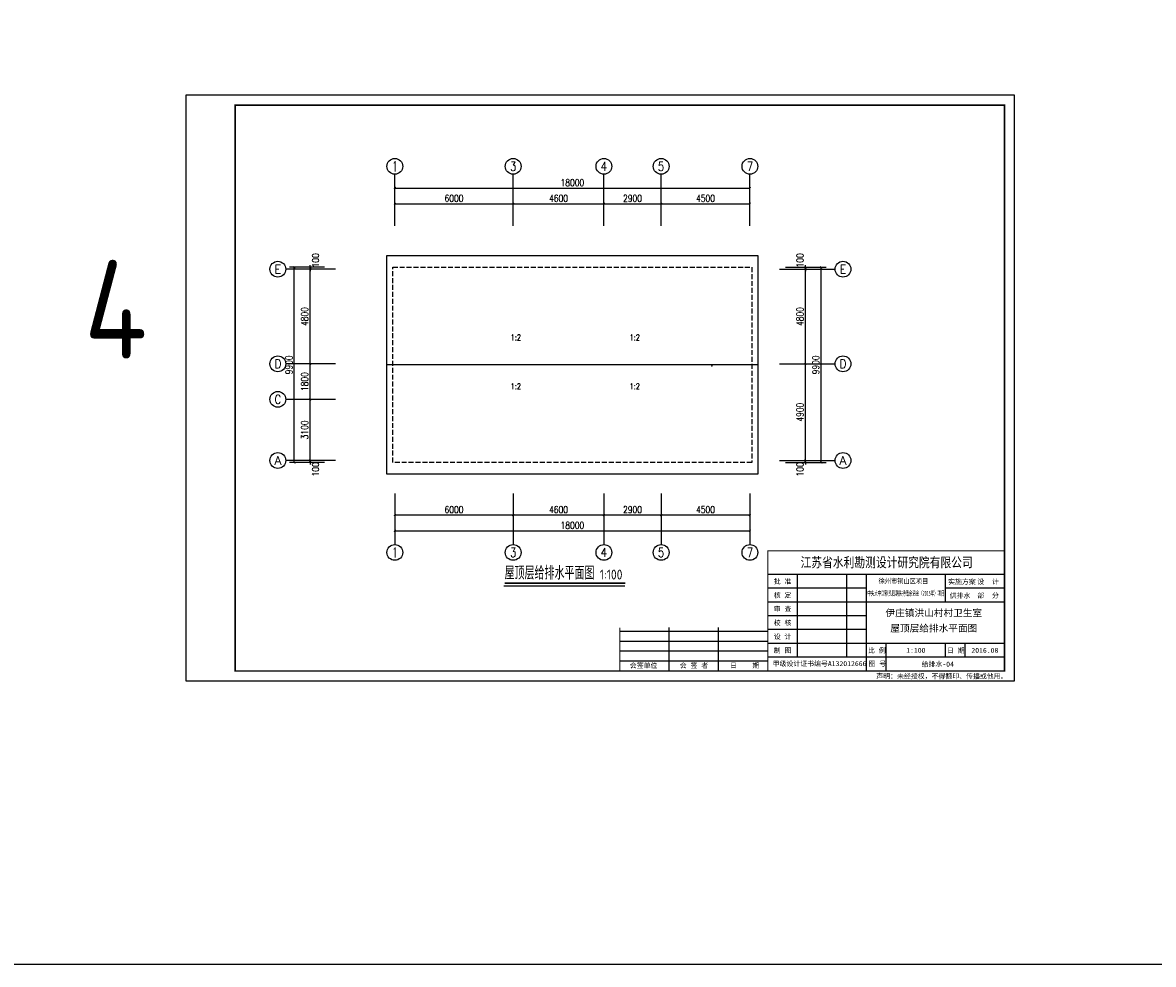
# Model space of a CAD drawing. Extents: x 226380 to 464333, y 46030 to 167786.
# Tile 1 of 8: x 283694 to 341008, y 46030 to 93789. Entities that reach past the tile are written whole.
import ezdxf
from ezdxf.enums import TextEntityAlignment as Align

# ---------------------------------------------------------------- set-up
doc = ezdxf.new("R2010")
doc.units = 0
doc.header["$LTSCALE"] = 1000
doc.header["$MEASUREMENT"] = 0
doc.linetypes.add('DASH', pattern=[0.35, 0.25, -0.1])
for name, color, linetype in [('AXIS', 3, 'Continuous'), ('AXIS_TEXT', 7, 'Continuous'), ('DIM_LEAD', 3, 'Continuous'), ('DIM_SYMB', 3, 'Continuous'), ('PUB_TEXT', 7, 'Continuous'), ('剖面', 8, 'Continuous'), ('图框', 7, 'Continuous')]:
    doc.layers.add(name, color=color, linetype=linetype)
doc.styles.add('_TCH_AXIS', font='COMPLEX', dxfattribs={"bigfont": 'GBCBIG'})
doc.styles.add('_TCH_DIM', font='SIMPLEX', dxfattribs={"bigfont": 'GBCBIG'})
doc.styles.add('_TCH_WINDOW', font='SIMPLEX', dxfattribs={"bigfont": 'GBCBIG'})
doc.styles.add('COMPLEX', font='COMPLEX')
doc.styles.add('DIM_FONT', font='simplex.shx', dxfattribs={"width": 0.8})
doc.styles.add('ST', font='SimSun.ttf', dxfattribs={"height": 7})
doc.styles.get("Standard").update_dxf_attribs({"font": 'gbenor.shx', "bigfont": 'gbcbig.shx'})
doc.dimstyles.new('_TCH_ARCH&&100', dxfattribs={"dimtxt": 350, "dimasz": 100, "dimexe": 250, "dimexo": 300, "dimgap": 100, "dimtad": 1, "dimdec": 0, "dimzin": 0, "dimdsep": 46, "dimtxsty": 'DIM_FONT', "dimblk": 'ARCHTICK', "dimcen": 0.09, "dimclrt": 7, "dimazin": 2, "dimtfac": 1, "dimtdec": 0, "dimtix": 1, "dimtmove": 2, "dimatfit": 3, "dimfxl": 0, "dimtolj": 1, "dimtzin": 0, "dimarcsym": 0})

# ---------------------------------------------------------------- blocks, each defined once
blk = doc.blocks.new('_ArchTick')
at = {"color": 0, "linetype": 'ByBlock', "const_width": 0.4}
blk.add_lwpolyline([(-0.5, -0.5), (0.5, 0.5)], dxfattribs=at)
blk = doc.blocks.new('*D102')
at = {"layer": 'AXIS', "color": 0, "lineweight": -2, "transparency": 16777216}
for p, q in [((298266, 71583), (298266, 71683)), ((298993, 71583), (298016, 71583)), ((298993, 71483), (298016, 71483)), ((298266, 71483), (298266, 71583)), ((298266, 71483), (298266, 71383))]:
    blk.add_line(p, q, dxfattribs=at)
at = {"layer": 'Defpoints', "color": 0, "transparency": 16777216}
for p in [(298266, 71583), (299293, 71583), (299293, 71483)]:
    blk.add_point(p, dxfattribs=at)
at = {"layer": 'AXIS', "color": 0, "lineweight": -2, "transparency": 16777216, "xscale": 100, "yscale": 100, "zscale": 100}
for p, rotation in [((298266, 71583), 270), ((298266, 71483), 90)]:
    blk.add_blockref('_ArchTick', p, dxfattribs=dict(at, rotation=rotation))
at = {"layer": 'AXIS', "color": 7, "transparency": 16777216, "insert": (298541, 71133), "char_height": 350, "attachment_point": 5, "rotation": 90, "style": 'DIM_FONT'}
blk.add_mtext('\\A1;100', dxfattribs=at)
blk = doc.blocks.new('*D103')
at = {"layer": 'AXIS', "color": 0, "lineweight": -2, "transparency": 16777216}
for p, q in [((298993, 74683), (298016, 74683)), ((298266, 71583), (298266, 74683)), ((298993, 71583), (298016, 71583))]:
    blk.add_line(p, q, dxfattribs=at)
at = {"layer": 'Defpoints', "color": 0, "transparency": 16777216}
for p in [(298266, 74683), (299293, 74683), (299293, 71583)]:
    blk.add_point(p, dxfattribs=at)
at = {"layer": 'AXIS', "color": 0, "lineweight": -2, "transparency": 16777216, "xscale": 100, "yscale": 100, "zscale": 100}
for p, rotation in [((298266, 74683), 90), ((298266, 71583), 270)]:
    blk.add_blockref('_ArchTick', p, dxfattribs=dict(at, rotation=rotation))
at = {"layer": 'AXIS', "color": 7, "transparency": 16777216, "insert": (297991, 73133), "char_height": 350, "attachment_point": 5, "rotation": 90, "style": 'DIM_FONT'}
blk.add_mtext('\\A1;3100', dxfattribs=at)
blk = doc.blocks.new('*D104')
at = {"layer": 'AXIS', "color": 0, "lineweight": -2, "transparency": 16777216}
for p, q in [((298993, 76483), (298016, 76483)), ((298266, 74683), (298266, 76483)), ((298993, 74683), (298016, 74683))]:
    blk.add_line(p, q, dxfattribs=at)
at = {"layer": 'Defpoints', "color": 0, "transparency": 16777216}
for p in [(298266, 76483), (299293, 76483), (299293, 74683)]:
    blk.add_point(p, dxfattribs=at)
at = {"layer": 'AXIS', "color": 0, "lineweight": -2, "transparency": 16777216, "xscale": 100, "yscale": 100, "zscale": 100}
for p, rotation in [((298266, 76483), 90), ((298266, 74683), 270)]:
    blk.add_blockref('_ArchTick', p, dxfattribs=dict(at, rotation=rotation))
at = {"layer": 'AXIS', "color": 7, "transparency": 16777216, "insert": (297991, 75583), "char_height": 350, "attachment_point": 5, "rotation": 90, "style": 'DIM_FONT'}
blk.add_mtext('\\A1;1800', dxfattribs=at)
blk = doc.blocks.new('*D105')
at = {"layer": 'AXIS', "color": 0, "lineweight": -2, "transparency": 16777216}
for p, q in [((298993, 81283), (298016, 81283)), ((298266, 76483), (298266, 81283)), ((298993, 76483), (298016, 76483))]:
    blk.add_line(p, q, dxfattribs=at)
at = {"layer": 'Defpoints', "color": 0, "transparency": 16777216}
for p in [(298266, 81283), (299293, 81283), (299293, 76483)]:
    blk.add_point(p, dxfattribs=at)
at = {"layer": 'AXIS', "color": 0, "lineweight": -2, "transparency": 16777216, "xscale": 100, "yscale": 100, "zscale": 100}
for p, rotation in [((298266, 81283), 90), ((298266, 76483), 270)]:
    blk.add_blockref('_ArchTick', p, dxfattribs=dict(at, rotation=rotation))
at = {"layer": 'AXIS', "color": 7, "transparency": 16777216, "insert": (297991, 78883), "char_height": 350, "attachment_point": 5, "rotation": 90, "style": 'DIM_FONT'}
blk.add_mtext('\\A1;4800', dxfattribs=at)
blk = doc.blocks.new('*D106')
at = {"layer": 'AXIS', "color": 0, "lineweight": -2, "transparency": 16777216}
for p, q in [((298266, 81383), (298266, 81483)), ((298993, 81383), (298016, 81383)), ((298993, 81283), (298016, 81283)), ((298266, 81283), (298266, 81383)), ((298266, 81283), (298266, 81183))]:
    blk.add_line(p, q, dxfattribs=at)
at = {"layer": 'Defpoints', "color": 0, "transparency": 16777216}
for p in [(298266, 81383), (299293, 81383), (299293, 81283)]:
    blk.add_point(p, dxfattribs=at)
at = {"layer": 'AXIS', "color": 0, "lineweight": -2, "transparency": 16777216, "xscale": 100, "yscale": 100, "zscale": 100}
for p, rotation in [((298266, 81383), 270), ((298266, 81283), 90)]:
    blk.add_blockref('_ArchTick', p, dxfattribs=dict(at, rotation=rotation))
at = {"layer": 'AXIS', "color": 7, "transparency": 16777216, "insert": (298541, 81733), "char_height": 350, "attachment_point": 5, "rotation": 90, "style": 'DIM_FONT'}
blk.add_mtext('\\A1;100', dxfattribs=at)
blk = doc.blocks.new('*D107')
at = {"layer": 'AXIS', "color": 0, "lineweight": -2, "transparency": 16777216}
for p, q in [((298993, 81383), (297216, 81383)), ((297466, 71483), (297466, 81383)), ((298993, 71483), (297216, 71483))]:
    blk.add_line(p, q, dxfattribs=at)
at = {"layer": 'Defpoints', "color": 0, "transparency": 16777216}
for p in [(297466, 81383), (299293, 81383), (299293, 71483)]:
    blk.add_point(p, dxfattribs=at)
at = {"layer": 'AXIS', "color": 0, "lineweight": -2, "transparency": 16777216, "xscale": 100, "yscale": 100, "zscale": 100}
for p, rotation in [((297466, 81383), 90), ((297466, 71483), 270)]:
    blk.add_blockref('_ArchTick', p, dxfattribs=dict(at, rotation=rotation))
at = {"layer": 'AXIS', "color": 7, "transparency": 16777216, "insert": (297191, 76433), "char_height": 350, "attachment_point": 5, "rotation": 90, "style": 'DIM_FONT'}
blk.add_mtext('\\A1;9900', dxfattribs=at)
blk = doc.blocks.new('*D97')
at = {"layer": 'AXIS', "color": 0, "lineweight": -2, "transparency": 16777216}
for p, q in [((323373, 71583), (323373, 71683)), ((322358, 71583), (323623, 71583)), ((322358, 71483), (323623, 71483)), ((323373, 71483), (323373, 71583)), ((323373, 71483), (323373, 71383))]:
    blk.add_line(p, q, dxfattribs=at)
at = {"layer": 'Defpoints', "color": 0, "transparency": 16777216}
for p in [(322058, 71583), (322058, 71483), (323373, 71583)]:
    blk.add_point(p, dxfattribs=at)
at = {"layer": 'AXIS', "color": 0, "lineweight": -2, "transparency": 16777216, "xscale": 100, "yscale": 100, "zscale": 100}
for p, rotation in [((323373, 71583), 270), ((323373, 71483), 90)]:
    blk.add_blockref('_ArchTick', p, dxfattribs=dict(at, rotation=rotation))
at = {"layer": 'AXIS', "color": 7, "transparency": 16777216, "insert": (323098, 71133), "char_height": 350, "attachment_point": 5, "rotation": 90, "style": 'DIM_FONT'}
blk.add_mtext('\\A1;100', dxfattribs=at)
blk = doc.blocks.new('*D98')
at = {"layer": 'AXIS', "color": 0, "lineweight": -2, "transparency": 16777216}
for p, q in [((322358, 76483), (323623, 76483)), ((323373, 71583), (323373, 76483)), ((322358, 71583), (323623, 71583))]:
    blk.add_line(p, q, dxfattribs=at)
at = {"layer": 'Defpoints', "color": 0, "transparency": 16777216}
for p in [(322058, 76483), (323373, 76483), (322058, 71583)]:
    blk.add_point(p, dxfattribs=at)
at = {"layer": 'AXIS', "color": 0, "lineweight": -2, "transparency": 16777216, "xscale": 100, "yscale": 100, "zscale": 100}
for p, rotation in [((323373, 76483), 90), ((323373, 71583), 270)]:
    blk.add_blockref('_ArchTick', p, dxfattribs=dict(at, rotation=rotation))
at = {"layer": 'AXIS', "color": 7, "transparency": 16777216, "insert": (323098, 74033), "char_height": 350, "attachment_point": 5, "rotation": 90, "style": 'DIM_FONT'}
blk.add_mtext('\\A1;4900', dxfattribs=at)
blk = doc.blocks.new('*D99')
at = {"layer": 'AXIS', "color": 0, "lineweight": -2, "transparency": 16777216}
for p, q in [((322358, 81283), (323623, 81283)), ((323373, 76483), (323373, 81283)), ((322358, 76483), (323623, 76483))]:
    blk.add_line(p, q, dxfattribs=at)
at = {"layer": 'Defpoints', "color": 0, "transparency": 16777216}
for p in [(322058, 81283), (323373, 81283), (322058, 76483)]:
    blk.add_point(p, dxfattribs=at)
at = {"layer": 'AXIS', "color": 0, "lineweight": -2, "transparency": 16777216, "xscale": 100, "yscale": 100, "zscale": 100}
for p, rotation in [((323373, 81283), 90), ((323373, 76483), 270)]:
    blk.add_blockref('_ArchTick', p, dxfattribs=dict(at, rotation=rotation))
at = {"layer": 'AXIS', "color": 7, "transparency": 16777216, "insert": (323098, 78883), "char_height": 350, "attachment_point": 5, "rotation": 90, "style": 'DIM_FONT'}
blk.add_mtext('\\A1;4800', dxfattribs=at)
blk = doc.blocks.new('*D100')
at = {"layer": 'AXIS', "color": 0, "lineweight": -2, "transparency": 16777216}
for p, q in [((323373, 81383), (323373, 81483)), ((322358, 81383), (323623, 81383)), ((322358, 81283), (323623, 81283)), ((323373, 81283), (323373, 81383)), ((323373, 81283), (323373, 81183))]:
    blk.add_line(p, q, dxfattribs=at)
at = {"layer": 'Defpoints', "color": 0, "transparency": 16777216}
for p in [(322058, 81383), (322058, 81283), (323373, 81383)]:
    blk.add_point(p, dxfattribs=at)
at = {"layer": 'AXIS', "color": 0, "lineweight": -2, "transparency": 16777216, "xscale": 100, "yscale": 100, "zscale": 100}
for p, rotation in [((323373, 81383), 270), ((323373, 81283), 90)]:
    blk.add_blockref('_ArchTick', p, dxfattribs=dict(at, rotation=rotation))
at = {"layer": 'AXIS', "color": 7, "transparency": 16777216, "insert": (323098, 81733), "char_height": 350, "attachment_point": 5, "rotation": 90, "style": 'DIM_FONT'}
blk.add_mtext('\\A1;100', dxfattribs=at)
blk = doc.blocks.new('*D101')
at = {"layer": 'AXIS', "color": 0, "lineweight": -2, "transparency": 16777216}
for p, q in [((322358, 81383), (324423, 81383)), ((324173, 71483), (324173, 81383)), ((322358, 71483), (324423, 71483))]:
    blk.add_line(p, q, dxfattribs=at)
at = {"layer": 'Defpoints', "color": 0, "transparency": 16777216}
for p in [(322058, 81383), (324173, 81383), (322058, 71483)]:
    blk.add_point(p, dxfattribs=at)
at = {"layer": 'AXIS', "color": 0, "lineweight": -2, "transparency": 16777216, "xscale": 100, "yscale": 100, "zscale": 100}
for p, rotation in [((324173, 81383), 90), ((324173, 71483), 270)]:
    blk.add_blockref('_ArchTick', p, dxfattribs=dict(at, rotation=rotation))
at = {"layer": 'AXIS', "color": 7, "transparency": 16777216, "insert": (323898, 76433), "char_height": 350, "attachment_point": 5, "rotation": 90, "style": 'DIM_FONT'}
blk.add_mtext('\\A1;9900', dxfattribs=at)
blk = doc.blocks.new('*D92')
at = {"layer": 'AXIS', "color": 0, "lineweight": -2, "transparency": 16777216}
for p, q in [((302558, 83783), (302558, 84850)), ((308558, 83783), (308558, 84850)), ((302558, 84600), (308558, 84600))]:
    blk.add_line(p, q, dxfattribs=at)
at = {"layer": 'Defpoints', "color": 0, "transparency": 16777216}
for p in [(308558, 84600), (302558, 83483), (308558, 83483)]:
    blk.add_point(p, dxfattribs=at)
at = {"layer": 'AXIS', "color": 0, "lineweight": -2, "transparency": 16777216, "xscale": 100, "yscale": 100, "zscale": 100, "rotation": 180}
blk.add_blockref('_ArchTick', (302558, 84600), dxfattribs=at)
at = {"layer": 'AXIS', "color": 0, "lineweight": -2, "transparency": 16777216, "xscale": 100, "yscale": 100, "zscale": 100}
blk.add_blockref('_ArchTick', (308558, 84600), dxfattribs=at)
at = {"layer": 'AXIS', "color": 7, "transparency": 16777216, "insert": (305558, 84875), "char_height": 350, "attachment_point": 5, "style": 'DIM_FONT'}
blk.add_mtext('\\A1;6000', dxfattribs=at)
blk = doc.blocks.new('*D93')
at = {"layer": 'AXIS', "color": 0, "lineweight": -2, "transparency": 16777216}
for p, q in [((308558, 83783), (308558, 84850)), ((313158, 83783), (313158, 84850)), ((308558, 84600), (313158, 84600))]:
    blk.add_line(p, q, dxfattribs=at)
at = {"layer": 'Defpoints', "color": 0, "transparency": 16777216}
for p in [(313158, 84600), (308558, 83483), (313158, 83483)]:
    blk.add_point(p, dxfattribs=at)
at = {"layer": 'AXIS', "color": 0, "lineweight": -2, "transparency": 16777216, "xscale": 100, "yscale": 100, "zscale": 100, "rotation": 180}
blk.add_blockref('_ArchTick', (308558, 84600), dxfattribs=at)
at = {"layer": 'AXIS', "color": 0, "lineweight": -2, "transparency": 16777216, "xscale": 100, "yscale": 100, "zscale": 100}
blk.add_blockref('_ArchTick', (313158, 84600), dxfattribs=at)
at = {"layer": 'AXIS', "color": 7, "transparency": 16777216, "insert": (310858, 84875), "char_height": 350, "attachment_point": 5, "style": 'DIM_FONT'}
blk.add_mtext('\\A1;4600', dxfattribs=at)
blk = doc.blocks.new('*D94')
at = {"layer": 'AXIS', "color": 0, "lineweight": -2, "transparency": 16777216}
for p, q in [((313158, 83783), (313158, 84850)), ((316058, 83783), (316058, 84850)), ((313158, 84600), (316058, 84600))]:
    blk.add_line(p, q, dxfattribs=at)
at = {"layer": 'Defpoints', "color": 0, "transparency": 16777216}
for p in [(316058, 84600), (313158, 83483), (316058, 83483)]:
    blk.add_point(p, dxfattribs=at)
at = {"layer": 'AXIS', "color": 0, "lineweight": -2, "transparency": 16777216, "xscale": 100, "yscale": 100, "zscale": 100, "rotation": 180}
blk.add_blockref('_ArchTick', (313158, 84600), dxfattribs=at)
at = {"layer": 'AXIS', "color": 0, "lineweight": -2, "transparency": 16777216, "xscale": 100, "yscale": 100, "zscale": 100}
blk.add_blockref('_ArchTick', (316058, 84600), dxfattribs=at)
at = {"layer": 'AXIS', "color": 7, "transparency": 16777216, "insert": (314608, 84875), "char_height": 350, "attachment_point": 5, "style": 'DIM_FONT'}
blk.add_mtext('\\A1;2900', dxfattribs=at)
blk = doc.blocks.new('*D95')
at = {"layer": 'AXIS', "color": 0, "lineweight": -2, "transparency": 16777216}
for p, q in [((316058, 83783), (316058, 84850)), ((320558, 83783), (320558, 84850)), ((316058, 84600), (320558, 84600))]:
    blk.add_line(p, q, dxfattribs=at)
at = {"layer": 'Defpoints', "color": 0, "transparency": 16777216}
for p in [(320558, 84600), (316058, 83483), (320558, 83483)]:
    blk.add_point(p, dxfattribs=at)
at = {"layer": 'AXIS', "color": 0, "lineweight": -2, "transparency": 16777216, "xscale": 100, "yscale": 100, "zscale": 100, "rotation": 180}
blk.add_blockref('_ArchTick', (316058, 84600), dxfattribs=at)
at = {"layer": 'AXIS', "color": 0, "lineweight": -2, "transparency": 16777216, "xscale": 100, "yscale": 100, "zscale": 100}
blk.add_blockref('_ArchTick', (320558, 84600), dxfattribs=at)
at = {"layer": 'AXIS', "color": 7, "transparency": 16777216, "insert": (318308, 84875), "char_height": 350, "attachment_point": 5, "style": 'DIM_FONT'}
blk.add_mtext('\\A1;4500', dxfattribs=at)
blk = doc.blocks.new('*D96')
at = {"layer": 'AXIS', "color": 0, "lineweight": -2, "transparency": 16777216}
for p, q in [((302558, 83783), (302558, 85650)), ((302558, 85400), (320558, 85400)), ((320558, 83783), (320558, 85650))]:
    blk.add_line(p, q, dxfattribs=at)
at = {"layer": 'Defpoints', "color": 0, "transparency": 16777216}
for p in [(320558, 85400), (302558, 83483), (320558, 83483)]:
    blk.add_point(p, dxfattribs=at)
at = {"layer": 'AXIS', "color": 0, "lineweight": -2, "transparency": 16777216, "xscale": 100, "yscale": 100, "zscale": 100, "rotation": 180}
blk.add_blockref('_ArchTick', (302558, 85400), dxfattribs=at)
at = {"layer": 'AXIS', "color": 0, "lineweight": -2, "transparency": 16777216, "xscale": 100, "yscale": 100, "zscale": 100}
blk.add_blockref('_ArchTick', (320558, 85400), dxfattribs=at)
at = {"layer": 'AXIS', "color": 7, "transparency": 16777216, "insert": (311558, 85675), "char_height": 350, "attachment_point": 5, "style": 'DIM_FONT'}
blk.add_mtext('\\A1;18000', dxfattribs=at)
blk = doc.blocks.new('*D108')
at = {"layer": 'AXIS', "color": 0, "lineweight": -2, "transparency": 16777216}
for p, q in [((302558, 69605), (302558, 68571)), ((308558, 69605), (308558, 68571)), ((302558, 68821), (308558, 68821))]:
    blk.add_line(p, q, dxfattribs=at)
at = {"layer": 'Defpoints', "color": 0, "transparency": 16777216}
for p in [(302558, 69905), (308558, 69905), (308558, 68821)]:
    blk.add_point(p, dxfattribs=at)
at = {"layer": 'AXIS', "color": 0, "lineweight": -2, "transparency": 16777216, "xscale": 100, "yscale": 100, "zscale": 100, "rotation": 180}
blk.add_blockref('_ArchTick', (302558, 68821), dxfattribs=at)
at = {"layer": 'AXIS', "color": 0, "lineweight": -2, "transparency": 16777216, "xscale": 100, "yscale": 100, "zscale": 100}
blk.add_blockref('_ArchTick', (308558, 68821), dxfattribs=at)
at = {"layer": 'AXIS', "color": 7, "transparency": 16777216, "insert": (305558, 69096), "char_height": 350, "attachment_point": 5, "style": 'DIM_FONT'}
blk.add_mtext('\\A1;6000', dxfattribs=at)
blk = doc.blocks.new('*D109')
at = {"layer": 'AXIS', "color": 0, "lineweight": -2, "transparency": 16777216}
for p, q in [((308558, 69605), (308558, 68571)), ((313158, 69605), (313158, 68571)), ((308558, 68821), (313158, 68821))]:
    blk.add_line(p, q, dxfattribs=at)
at = {"layer": 'Defpoints', "color": 0, "transparency": 16777216}
for p in [(308558, 69905), (313158, 69905), (313158, 68821)]:
    blk.add_point(p, dxfattribs=at)
at = {"layer": 'AXIS', "color": 0, "lineweight": -2, "transparency": 16777216, "xscale": 100, "yscale": 100, "zscale": 100, "rotation": 180}
blk.add_blockref('_ArchTick', (308558, 68821), dxfattribs=at)
at = {"layer": 'AXIS', "color": 0, "lineweight": -2, "transparency": 16777216, "xscale": 100, "yscale": 100, "zscale": 100}
blk.add_blockref('_ArchTick', (313158, 68821), dxfattribs=at)
at = {"layer": 'AXIS', "color": 7, "transparency": 16777216, "insert": (310858, 69096), "char_height": 350, "attachment_point": 5, "style": 'DIM_FONT'}
blk.add_mtext('\\A1;4600', dxfattribs=at)
blk = doc.blocks.new('*D110')
at = {"layer": 'AXIS', "color": 0, "lineweight": -2, "transparency": 16777216}
for p, q in [((313158, 69605), (313158, 68571)), ((316058, 69605), (316058, 68571)), ((313158, 68821), (316058, 68821))]:
    blk.add_line(p, q, dxfattribs=at)
at = {"layer": 'Defpoints', "color": 0, "transparency": 16777216}
for p in [(313158, 69905), (316058, 69905), (316058, 68821)]:
    blk.add_point(p, dxfattribs=at)
at = {"layer": 'AXIS', "color": 0, "lineweight": -2, "transparency": 16777216, "xscale": 100, "yscale": 100, "zscale": 100, "rotation": 180}
blk.add_blockref('_ArchTick', (313158, 68821), dxfattribs=at)
at = {"layer": 'AXIS', "color": 0, "lineweight": -2, "transparency": 16777216, "xscale": 100, "yscale": 100, "zscale": 100}
blk.add_blockref('_ArchTick', (316058, 68821), dxfattribs=at)
at = {"layer": 'AXIS', "color": 7, "transparency": 16777216, "insert": (314608, 69096), "char_height": 350, "attachment_point": 5, "style": 'DIM_FONT'}
blk.add_mtext('\\A1;2900', dxfattribs=at)
blk = doc.blocks.new('*D111')
at = {"layer": 'AXIS', "color": 0, "lineweight": -2, "transparency": 16777216}
for p, q in [((316058, 69605), (316058, 68571)), ((320558, 69605), (320558, 68571)), ((316058, 68821), (320558, 68821))]:
    blk.add_line(p, q, dxfattribs=at)
at = {"layer": 'Defpoints', "color": 0, "transparency": 16777216}
for p in [(316058, 69905), (320558, 69905), (320558, 68821)]:
    blk.add_point(p, dxfattribs=at)
at = {"layer": 'AXIS', "color": 0, "lineweight": -2, "transparency": 16777216, "xscale": 100, "yscale": 100, "zscale": 100, "rotation": 180}
blk.add_blockref('_ArchTick', (316058, 68821), dxfattribs=at)
at = {"layer": 'AXIS', "color": 0, "lineweight": -2, "transparency": 16777216, "xscale": 100, "yscale": 100, "zscale": 100}
blk.add_blockref('_ArchTick', (320558, 68821), dxfattribs=at)
at = {"layer": 'AXIS', "color": 7, "transparency": 16777216, "insert": (318308, 69096), "char_height": 350, "attachment_point": 5, "style": 'DIM_FONT'}
blk.add_mtext('\\A1;4500', dxfattribs=at)
blk = doc.blocks.new('*D112')
at = {"layer": 'AXIS', "color": 0, "lineweight": -2, "transparency": 16777216}
for p, q in [((302558, 69605), (302558, 67771)), ((320558, 69605), (320558, 67771)), ((302558, 68021), (320558, 68021))]:
    blk.add_line(p, q, dxfattribs=at)
at = {"layer": 'Defpoints', "color": 0, "transparency": 16777216}
for p in [(302558, 69905), (320558, 69905), (320558, 68021)]:
    blk.add_point(p, dxfattribs=at)
at = {"layer": 'AXIS', "color": 0, "lineweight": -2, "transparency": 16777216, "xscale": 100, "yscale": 100, "zscale": 100, "rotation": 180}
blk.add_blockref('_ArchTick', (302558, 68021), dxfattribs=at)
at = {"layer": 'AXIS', "color": 0, "lineweight": -2, "transparency": 16777216, "xscale": 100, "yscale": 100, "zscale": 100}
blk.add_blockref('_ArchTick', (320558, 68021), dxfattribs=at)
at = {"layer": 'AXIS', "color": 7, "transparency": 16777216, "insert": (311558, 68296), "char_height": 350, "attachment_point": 5, "style": 'DIM_FONT'}
blk.add_mtext('\\A1;18000', dxfattribs=at)
blk = doc.blocks.new('_AXISO')
blk.add_circle((0, 0), 0.5)
at = {"layer": 'AXIS_TEXT', "style": 'COMPLEX', "width": 1.041667}
blk.add_attdef('A', text='', height=0.56, dxfattribs=at).set_placement((-0.25, -0.28), (0.25, -0.28), align=Align.FIT)

msp = doc.modelspace()

# ---------------------------------------------------------------- linework, layer by layer
msp.add_line((320958.1, 76433.4), (302158.1, 76433.4))
msp.add_lwpolyline([(302158.1, 81983.4), (320958.1, 81983.4), (320958.1, 70883.4), (302158.1, 70883.4)], close=True)
at = {"linetype": 'DASH'}
msp.add_lwpolyline([(302458.1, 81383.4), (320658.1, 81383.4), (320658.1, 71483.4), (302458.1, 71483.4)], close=True, dxfattribs=at)
at = {"layer": 'AXIS'}
for p, q in [((302558.1, 83483.4), (302558.1, 86100)), ((308558.1, 83483.4), (308558.1, 86100)), ((313158.1, 83483.4), (313158.1, 86100)), ((316058.1, 83483.4), (316058.1, 86100)), ((320558.1, 83483.4), (320558.1, 86100)), ((299558.1, 81283.4), (297031.4, 81283.4)), ((322058.1, 81283.4), (324872.6, 81283.4)), ((299558.1, 76483.4), (297031.4, 76483.4)), ((322058.1, 76483.4), (324872.6, 76483.4)), ((299558.1, 74683.4), (297031.4, 74683.4)), ((299558.1, 71583.4), (297031.4, 71583.4)), ((322058.1, 71583.4), (324872.6, 71583.4)), ((302558.1, 69905), (302558.1, 67320.9)), ((308558.1, 69905), (308558.1, 67320.9)), ((313158.1, 69905), (313158.1, 67320.9)), ((316058.1, 69905), (316058.1, 67320.9)), ((320558.1, 69905), (320558.1, 67320.9))]:
    msp.add_line(p, q, dxfattribs=at)
at = {"layer": 'DIM_LEAD', "const_width": 40}
msp.add_lwpolyline([(318622.9, 76396.6, 1), (318636, 76358.9, 1)], format="xyb", close=True, dxfattribs=at)
at = {"layer": 'DIM_SYMB'}
for points in [[(308654.8, 78077.5, 0, 0, 0), (308654.8, 79064.1, 80, 0, 0), (308654.8, 79364.1, 0, 0, 0)], [(314680.8, 78077.5, 0, 0, 0), (314680.8, 79064.1, 80, 0, 0), (314680.8, 79364.1, 0, 0, 0)], [(308654.8, 75089.2, 0, 0, 0), (308654.8, 73802.7, 80, 0, 0), (308654.8, 73502.7, 0, 0, 0)], [(314680.8, 75089.2, 0, 0, 0), (314680.8, 73802.7, 80, 0, 0), (314680.8, 73502.7, 0, 0, 0)]]:
    msp.add_lwpolyline(points, format="xyseb", dxfattribs=at)
at = {"layer": 'DIM_SYMB', "const_width": 70}
msp.add_lwpolyline([(308120.8, 65362.7), (314248.7, 65362.7)], dxfattribs=at)
at = {"layer": 'DIM_SYMB'}
msp.add_lwpolyline([(308081.7, 65222.7), (314209.6, 65222.7)], dxfattribs=at)
at = {"layer": '剖面', "color": 3}
msp.add_lwpolyline([(226380.1, 167786.1), (464333.2, 167786.1), (464333.2, 46030.3), (226380.1, 46030.3)], close=True, dxfattribs=at)
at = {"layer": '图框'}
for p, q in [((333467.3, 65807.1), (321467.3, 65807.1)), ((322967.3, 61607.1), (322967.3, 65807.1)), ((325467.3, 61607.1), (325467.3, 65807.1)), ((326467.3, 60907.1), (326467.3, 65807.1)), ((330467.3, 64407.1), (330467.3, 65807.1)), ((326467.3, 65107.1), (321467.3, 65107.1)), ((333467.3, 65107.1), (330467.3, 65107.1)), ((333467.3, 64407.1), (321467.3, 64407.1)), ((326467.3, 63707.1), (321467.3, 63707.1)), ((316467.3, 60907.1), (316467.3, 63107.1)), ((318967.3, 60907.1), (318967.3, 63107.1)), ((321467.3, 62907.1), (313967.3, 62907.1)), ((326467.3, 63007.1), (321467.3, 63007.1)), ((321467.3, 62407.1), (313967.3, 62407.1)), ((321467.3, 61907.1), (313967.3, 61907.1)), ((333467.3, 62307.1), (321467.3, 62307.1)), ((327467.3, 60907.1), (327467.3, 62307.1)), ((330467.3, 61607.1), (330467.3, 62307.1)), ((330467.3, 61607.1), (330467.3, 62307.1)), ((331467.3, 61607.1), (331467.3, 62307.1)), ((321467.3, 61407.1), (313967.3, 61407.1)), ((333467.3, 61607.1), (321467.3, 61607.1))]:
    msp.add_line(p, q, dxfattribs=at)
at = {"layer": '图框', "color": 4}
msp.add_lwpolyline([(333967.3, 90107.1), (291967.3, 90107.1), (291967.3, 60407.1), (333967.3, 60407.1)], close=True, dxfattribs=at)
at = {"layer": '图框', "color": 4, "const_width": 80}
msp.add_lwpolyline([(294467.3, 60907.1), (333467.3, 60907.1), (333467.3, 89607.1), (294467.3, 89607.1)], close=True, dxfattribs=at)
at = {"layer": '图框', "const_width": 45}
for points in [[(321467.3, 60907.1), (321467.3, 67007.1), (333467.3, 67007.1)], [(313967.3, 60907.1), (313967.3, 63107.1)]]:
    msp.add_lwpolyline(points, dxfattribs=at)

# ---------------------------------------------------------------- block references
at = {"layer": 'AXIS'}
ref = msp.add_blockref('_AXISO', (302558.1, 86500), dxfattribs=dict(at, xscale=800, yscale=800, zscale=800))
ref.add_attrib('A', '1', dxfattribs={"layer": 'AXIS_TEXT', "height": 514.7, "style": '_TCH_AXIS'}).set_placement((302447.8, 86242.6), (302668.4, 86242.6), align=Align.FIT)
ref = msp.add_blockref('_AXISO', (308558.1, 86500), dxfattribs=dict(at, xscale=800, yscale=800, zscale=800))
ref.add_attrib('A', '3', dxfattribs={"layer": 'AXIS_TEXT', "height": 465.9, "style": '_TCH_AXIS'}).set_placement((308402.8, 86267), (308713.4, 86267), align=Align.FIT)
ref = msp.add_blockref('_AXISO', (313158.1, 86500), dxfattribs=dict(at, xscale=800, yscale=800, zscale=800))
ref.add_attrib('A', '4', dxfattribs={"layer": 'AXIS_TEXT', "height": 445.4, "style": '_TCH_AXIS'}).set_placement((312988.4, 86277.2), (313327.8, 86277.2), align=Align.FIT)
ref = msp.add_blockref('_AXISO', (316058.1, 86500), dxfattribs=dict(at, xscale=800, yscale=800, zscale=800))
ref.add_attrib('A', '5', dxfattribs={"layer": 'AXIS_TEXT', "height": 465.9, "style": '_TCH_AXIS'}).set_placement((315902.8, 86267), (316213.4, 86267), align=Align.FIT)
ref = msp.add_blockref('_AXISO', (320558.1, 86500), dxfattribs=dict(at, xscale=800, yscale=800, zscale=800))
ref.add_attrib('A', '7', dxfattribs={"layer": 'AXIS_TEXT', "height": 465.9, "style": '_TCH_AXIS'}).set_placement((320402.8, 86267), (320713.4, 86267), align=Align.FIT)
ref = msp.add_blockref('_AXISO', (296631.4, 81283.4), dxfattribs=dict(at, xscale=800, yscale=800, zscale=800))
ref.add_attrib('A', 'E', dxfattribs={"layer": 'AXIS_TEXT', "height": 445.4, "style": '_TCH_AXIS'}).set_placement((296461.7, 81060.7), (296801.1, 81060.7), align=Align.FIT)
ref = msp.add_blockref('_AXISO', (325272.6, 81283.4), dxfattribs=dict(at, xscale=800, yscale=800, zscale=800))
ref.add_attrib('A', 'E', dxfattribs={"layer": 'AXIS_TEXT', "height": 445.4, "style": '_TCH_AXIS'}).set_placement((325102.9, 81060.7), (325442.3, 81060.7), align=Align.FIT)
ref = msp.add_blockref('_AXISO', (296631.4, 76483.4), dxfattribs=dict(at, xscale=800, yscale=800, zscale=800))
ref.add_attrib('A', 'D', dxfattribs={"layer": 'AXIS_TEXT', "height": 435.3, "style": '_TCH_AXIS'}).set_placement((296455.2, 76265.8), (296807.6, 76265.8), align=Align.FIT)
ref = msp.add_blockref('_AXISO', (325272.6, 76483.4), dxfattribs=dict(at, xscale=800, yscale=800, zscale=800))
ref.add_attrib('A', 'D', dxfattribs={"layer": 'AXIS_TEXT', "height": 435.3, "style": '_TCH_AXIS'}).set_placement((325096.4, 76265.8), (325448.8, 76265.8), align=Align.FIT)
ref = msp.add_blockref('_AXISO', (296631.4, 74683.4), dxfattribs=dict(at, xscale=800, yscale=800, zscale=800))
ref.add_attrib('A', 'C', dxfattribs={"layer": 'AXIS_TEXT', "height": 455.7, "style": '_TCH_AXIS'}).set_placement((296468.7, 74455.5), (296794.1, 74455.5), align=Align.FIT)
ref = msp.add_blockref('_AXISO', (296631.4, 71583.4), dxfattribs=dict(at, xscale=800, yscale=800, zscale=800))
ref.add_attrib('A', 'A', dxfattribs={"layer": 'AXIS_TEXT', "height": 425.2, "style": '_TCH_AXIS'}).set_placement((296449.2, 71370.8), (296813.6, 71370.8), align=Align.FIT)
ref = msp.add_blockref('_AXISO', (325272.6, 71583.4), dxfattribs=dict(at, xscale=800, yscale=800, zscale=800))
ref.add_attrib('A', 'A', dxfattribs={"layer": 'AXIS_TEXT', "height": 425.2, "style": '_TCH_AXIS'}).set_placement((325090.4, 71370.8), (325454.8, 71370.8), align=Align.FIT)
ref = msp.add_blockref('_AXISO', (302558.1, 66920.9), dxfattribs=dict(at, xscale=800, yscale=800, zscale=800))
ref.add_attrib('A', '1', dxfattribs={"layer": 'AXIS_TEXT', "height": 514.7, "style": '_TCH_AXIS'}).set_placement((302447.8, 66663.5), (302668.4, 66663.5), align=Align.FIT)
ref = msp.add_blockref('_AXISO', (308558.1, 66920.9), dxfattribs=dict(at, xscale=800, yscale=800, zscale=800))
ref.add_attrib('A', '3', dxfattribs={"layer": 'AXIS_TEXT', "height": 465.9, "style": '_TCH_AXIS'}).set_placement((308402.8, 66687.9), (308713.4, 66687.9), align=Align.FIT)
ref = msp.add_blockref('_AXISO', (313158.1, 66920.9), dxfattribs=dict(at, xscale=800, yscale=800, zscale=800))
ref.add_attrib('A', '4', dxfattribs={"layer": 'AXIS_TEXT', "height": 445.4, "style": '_TCH_AXIS'}).set_placement((312988.4, 66698.2), (313327.8, 66698.2), align=Align.FIT)
ref = msp.add_blockref('_AXISO', (316058.1, 66920.9), dxfattribs=dict(at, xscale=800, yscale=800, zscale=800))
ref.add_attrib('A', '5', dxfattribs={"layer": 'AXIS_TEXT', "height": 465.9, "style": '_TCH_AXIS'}).set_placement((315902.8, 66687.9), (316213.4, 66687.9), align=Align.FIT)
ref = msp.add_blockref('_AXISO', (320558.1, 66920.9), dxfattribs=dict(at, xscale=800, yscale=800, zscale=800))
ref.add_attrib('A', '7', dxfattribs={"layer": 'AXIS_TEXT', "height": 465.9, "style": '_TCH_AXIS'}).set_placement((320402.8, 66687.9), (320713.4, 66687.9), align=Align.FIT)

# ---------------------------------------------------------------- texts
at = {"layer": 'PUB_TEXT'}
for s, height, p in [('4', 5000, (286809.8, 76747.8)), ('1:100', 500, (312948.3, 65547.4))]:
    msp.add_text(s, height=height, dxfattribs=at).set_placement(p)
at = {"layer": 'PUB_TEXT', "style": '_TCH_DIM', "width": 0.705882}
for p in [(308429.8, 77675), (314455.8, 77675), (308429.8, 75194.2), (314455.8, 75194.2)]:
    msp.add_text('1:2', height=297.5, dxfattribs=at).set_placement(p)
at = {"layer": 'PUB_TEXT', "style": '_TCH_WINDOW'}
msp.add_text('屋顶层给排水平面图', height=675.18, dxfattribs=at).set_placement((308120.8, 65547.4))
at = {"layer": '图框', "style": 'ST', "width": 0.8}
msp.add_text('江苏省水利勘测设计研究院有限公司', height=500, dxfattribs=at).set_placement((323123.4, 66169.6))
at = {"layer": '图框', "style": 'ST'}
for s, p in [('批 准', (321765.4, 65327.1)), ('实施方案', (330602.3, 65312.4)), ('设  计', (332083.5, 65312.4)), ('核 定', (321765.4, 64627.1)), ('供排水', (330683.5, 64612.4)), ('部  分', (332083.5, 64612.4)), ('审 查', (321765.4, 63927.1)), ('校 核', (321765.4, 63227.1)), ('设 计', (321765.4, 62527.1)), ('制 图', (321765.4, 61827.1)), ('比 例', (326545.3, 61827.1)), ('日 期', (330545.3, 61827.1)), ('会签单位', (314469.7, 61064.3)), ('会 签 者', (317005.1, 61064.3)), ('日    期', (319551.3, 61064.3)), ('甲级设计证书编号A132012666', (321709.5, 61157.4)), ('图 号', (326567.3, 61157.4)), ('声明：未经授权，不得翻印、传播或他用。', (326964.3, 60521.8))]:
    msp.add_text(s, height=250, dxfattribs=at).set_placement(p)
for s, width, p in [('徐州市铜山区项目 ', 0.9, (328429.2, 65346.2)), ('中央大中型移民后期扶持结余资金（2015年）项目', 0.5, (328467.5, 64727.2))]:
    msp.add_text(s, height=250, dxfattribs=dict(at, width=width)).set_placement(p, align=Align.CENTER)
for s, height, p in [('伊庄镇洪山村村卫生室', 350, (329877.7, 63854.9)), ('屋顶层给排水平面图', 350, (329877.7, 63076.6)), ('1:100', 250, (328967.5, 61957.1)), ('2016.08', 250, (332467.3, 61957.1)), ('给排水-04', 250, (330079.3, 61257.1))]:
    msp.add_text(s, height=height, dxfattribs=at).set_placement(p, align=Align.MIDDLE_CENTER)

# ---------------------------------------------------------------- dimensions: what is measured, and where the dimension line sits
at = {"layer": 'AXIS'}
for p1, p2, distance, picture, middle in [((302558.1, 83483.4), (320558.1, 83483.4), 1916.6, '*D96', (311558.1, 85675)), ((302558.1, 83483.4), (308558.1, 83483.4), 1116.6, '*D92', (305558.1, 84875)), ((308558.1, 83483.4), (313158.1, 83483.4), 1116.6, '*D93', (310858.1, 84875)), ((313158.1, 83483.4), (316058.1, 83483.4), 1116.6, '*D94', (314608.1, 84875)), ((316058.1, 83483.4), (320558.1, 83483.4), 1116.6, '*D95', (318308.1, 84875)), ((299293.2, 71483.4), (299293.2, 81383.4), 1826.7, '*D107', (297191.5, 76433.4)), ((322058.1, 71483.4), (322058.1, 81383.4), -2114.5, '*D101', (323897.6, 76433.4)), ((299293.2, 76483.4), (299293.2, 81283.4), 1026.7, '*D105', (297991.5, 78883.4)), ((322058.1, 76483.4), (322058.1, 81283.4), -1314.5, '*D99', (323097.6, 78883.4)), ((299293.2, 74683.4), (299293.2, 76483.4), 1026.7, '*D104', (297991.5, 75583.4)), ((322058.1, 71583.4), (322058.1, 76483.4), -1314.5, '*D98', (323097.6, 74033.4)), ((299293.2, 71583.4), (299293.2, 74683.4), 1026.7, '*D103', (297991.5, 73133.4)), ((302558.1, 69905), (308558.1, 69905), -1084.1, '*D108', (305558.1, 69095.9)), ((302558.1, 69905), (320558.1, 69905), -1884.1, '*D112', (311558.1, 68295.9)), ((308558.1, 69905), (313158.1, 69905), -1084.1, '*D109', (310858.1, 69095.9)), ((313158.1, 69905), (316058.1, 69905), -1084.1, '*D110', (314608.1, 69095.9)), ((316058.1, 69905), (320558.1, 69905), -1084.1, '*D111', (318308.1, 69095.9))]:
    dim = msp.add_aligned_dim(p1=p1, p2=p2, distance=distance, dimstyle='_TCH_ARCH&&100', dxfattribs=at)
    dim.commit()
    dim.dimension.update_dxf_attribs({"geometry": picture, "text_midpoint": middle})
for base, p1, p2, picture, middle in [((298266.5, 81383.4), (299293.2, 81283.4), (299293.2, 81383.4), '*D106', (298541.5, 81733.4)), ((323372.6, 81383.4), (322058.1, 81283.4), (322058.1, 81383.4), '*D100', (323097.6, 81733.4)), ((298266.5, 71583.4), (299293.2, 71483.4), (299293.2, 71583.4), '*D102', (298541.5, 71133.4)), ((323372.6, 71583.4), (322058.1, 71483.4), (322058.1, 71583.4), '*D97', (323097.6, 71133.4))]:
    dim = msp.add_linear_dim(base=base, p1=p1, p2=p2, angle=90, dimstyle='_TCH_ARCH&&100', dxfattribs=at)
    dim.commit()
    dim.dimension.update_dxf_attribs({"geometry": picture, "text_midpoint": middle, "dimtype": 161})

doc.saveas('drawing.dxf')
